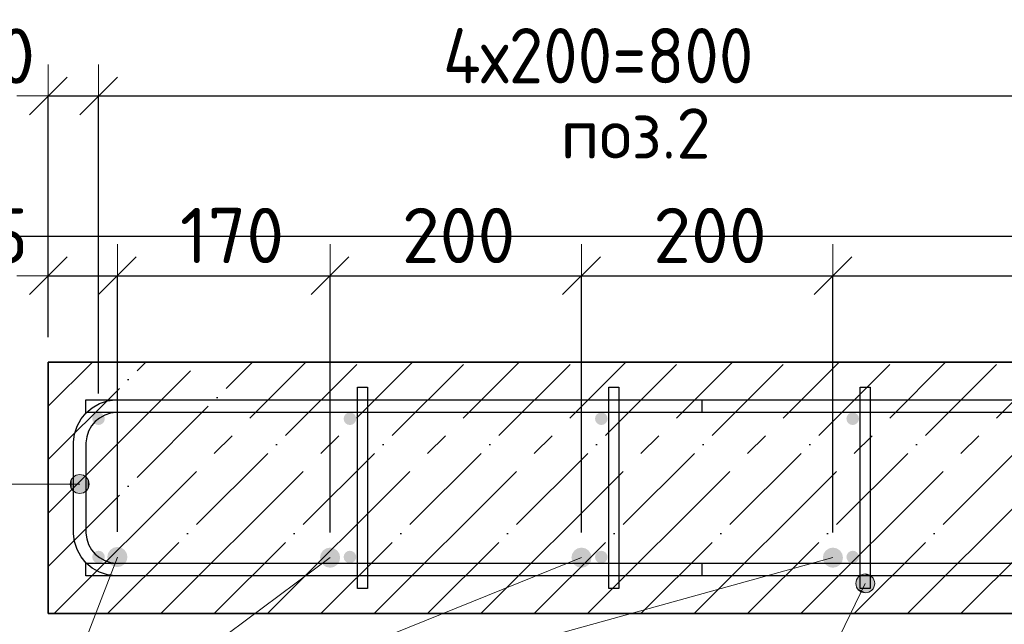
# Model space of a CAD drawing. Header units: millimetres. Extents: x -2995 to 47287, y -2809 to 58122.
# Tile 116 of 143: x 33371 to 34154, y 51770 to 52251. Entities that reach past the tile are written whole.
import ezdxf

# ---------------------------------------------------------------- set-up
doc = ezdxf.new("R2010")
doc.units = ezdxf.units.MM
doc.header["$PDMODE"] = 65
doc.linetypes.add('______11', pattern=[100, 80, -10, 0, -10])
doc.linetypes.add('______5', pattern=[220, 160, -20, 20, -20])
for name, color, linetype, lineweight in [('Standard', 7, 'Continuous', 25), ('Арм.стержн. Арматура края', 96, 'Continuous', 35), ('Арм.стержн. вертикальными 1', 22, 'Continuous', 35), ('Арм.стержн.горизонт. 1', 180, 'Continuous', 35), ('Размерная линия_ общее', 7, 'Continuous', 13)]:
    doc.layers.add(name, color=color, linetype=linetype, lineweight=lineweight)
doc.layers.add('Арм.стержн. вертикальными 2', color=7, linetype='Continuous', lineweight=35, true_color=0x006e00)
doc.layers.add('Арм.стержн.Стяжки', color=7, linetype='Continuous', lineweight=35, true_color=0x501e0f)
doc.styles.add('ISOCPEUR', font='ISOCPEUR')
doc.dimstyles.new('DIMSTYLE_3', dxfattribs={"dimtxt": 44, "dimasz": 50, "dimexe": 0, "dimexo": 0, "dimgap": 22, "dimtad": 2, "dimdec": 0, "dimrnd": 5, "dimzin": 12, "dimdsep": 46, "dimtxsty": 'ISOCPEUR', "dimblk1": 'ALL_ML_STRICH', "dimblk2": 'ALL_ML_STRICH', "dimsah": 1, "dimcen": 0, "dimclrd": 7, "dimclre": 256, "dimclrt": 7, "dimadec": 0, "dimazin": 0, "dimtfac": 1, "dimtdec": 0, "dimtix": 1, "dimtmove": 2, "dimatfit": 3, "dimfxl": 0, "dimtzin": 0, "dimlwd": 0, "dimlwe": -3, "dimarcsym": 0})
doc.dimstyles.new('DIMSTYLE_8', dxfattribs={"dimtxt": 44, "dimasz": 50, "dimexe": 0, "dimexo": 0, "dimgap": 22, "dimtad": 2, "dimdec": 0, "dimrnd": 5, "dimzin": 12, "dimdsep": 46, "dimtxsty": 'ISOCPEUR', "dimblk1": 'ALL_ML_STRICH', "dimblk2": 'ALL_ML_STRICH', "dimsah": 1, "dimcen": 0, "dimclrd": 7, "dimclre": 256, "dimclrt": 7, "dimadec": 0, "dimazin": 0, "dimtfac": 1, "dimtdec": 0, "dimtix": 1, "dimtmove": 2, "dimatfit": 3, "dimfxl": 0, "dimtvp": 1.2, "dimtzin": 0, "dimlwd": 0, "dimlwe": -3, "dimarcsym": 0})

# ---------------------------------------------------------------- blocks, each defined once
blk = doc.blocks.new('ALL_ML_STRICH')
at = {"color": 0, "linetype": 'ByBlock', "lineweight": -2}
for p, q in [((0, -0.5), (0, 0.5)), ((-0.3, -0.3), (0.3, 0.3)), ((-1, 0), (0.5, 0))]:
    blk.add_line(p, q, dxfattribs=at)
blk = doc.blocks.new('*D426')
at = {"layer": 'DEFPOINTS', "color": 7, "linetype": 'Continuous', "lineweight": 13, "transparency": 33554687}
for p in [(33393.31, 52190.33), (33393.31, 51978.55), (33433.31, 51933.55)]:
    blk.add_point(p, dxfattribs=at)
at = {"layer": 'Размерная линия_ общее', "color": 253, "linetype": 'Continuous', "lineweight": -2, "true_color": 0xa0a0a0, "transparency": 33554687}
for p, q in [((33393.31, 51998.55), (33393.31, 52190.33)), ((33433.31, 51953.55), (33433.31, 52190.33))]:
    blk.add_line(p, q, dxfattribs=at)
at = {"layer": 'Размерная линия_ общее', "color": 7, "linetype": 'Continuous', "lineweight": -2, "transparency": 33554687}
blk.add_line((33393.31, 52190.33), (33433.31, 52190.33), dxfattribs=at)
at = {"layer": 'Размерная линия_ общее', "color": 7, "linetype": 'Continuous', "lineweight": 13, "transparency": 33554687, "xscale": 50, "yscale": 50, "zscale": 50, "rotation": 180}
blk.add_blockref('ALL_ML_STRICH', (33393.31, 52190.33), dxfattribs=at)
at = {"layer": 'Размерная линия_ общее', "color": 7, "linetype": 'Continuous', "lineweight": 13, "transparency": 33554687, "xscale": 50, "yscale": 50, "zscale": 50}
blk.add_blockref('ALL_ML_STRICH', (33433.31, 52190.33), dxfattribs=at)
at = {"layer": 'Размерная линия_ общее', "color": 7, "linetype": 'Continuous', "lineweight": 13, "transparency": 33554687, "insert": (33351.28, 52222.09), "char_height": 44, "width": 88, "attachment_point": 5, "style": 'ISOCPEUR'}
blk.add_mtext('\\A1;{40}', dxfattribs=at)
blk = doc.blocks.new('*D427')
at = {"layer": 'DEFPOINTS', "color": 7, "linetype": 'Continuous', "lineweight": 13, "transparency": 33554687}
for p in [(33433.31, 52190.33), (33433.31, 51933.55), (34233.31, 51933.55)]:
    blk.add_point(p, dxfattribs=at)
at = {"layer": 'Размерная линия_ общее', "color": 253, "linetype": 'Continuous', "lineweight": -2, "true_color": 0xa0a0a0, "transparency": 33554687}
for p, q in [((33433.31, 51953.55), (33433.31, 52190.33)), ((34233.31, 51953.55), (34233.31, 52190.33))]:
    blk.add_line(p, q, dxfattribs=at)
at = {"layer": 'Размерная линия_ общее', "color": 7, "linetype": 'Continuous', "lineweight": -2, "transparency": 33554687}
blk.add_line((33433.31, 52190.33), (34233.31, 52190.33), dxfattribs=at)
at = {"layer": 'Размерная линия_ общее', "color": 7, "linetype": 'Continuous', "lineweight": 13, "transparency": 33554687, "xscale": 50, "yscale": 50, "zscale": 50, "rotation": 180}
blk.add_blockref('ALL_ML_STRICH', (33433.31, 52190.33), dxfattribs=at)
at = {"layer": 'Размерная линия_ общее', "color": 7, "linetype": 'Continuous', "lineweight": 13, "transparency": 33554687, "xscale": 50, "yscale": 50, "zscale": 50}
blk.add_blockref('ALL_ML_STRICH', (34233.31, 52190.33), dxfattribs=at)
at = {"layer": 'Размерная линия_ общее', "color": 7, "linetype": 'Continuous', "lineweight": 13, "transparency": 33554687, "insert": (33707.31, 52244.33), "char_height": 44, "width": 2.2, "attachment_point": 1, "line_spacing_factor": 0.60241, "style": 'ISOCPEUR'}
blk.add_mtext('\\W0.91;4х200=800', dxfattribs=at)
blk = doc.blocks.new('*D432')
at = {"layer": 'DEFPOINTS', "color": 7, "linetype": 'Continuous', "lineweight": 13, "transparency": 33554687}
for p in [(33393.31, 52047.32), (33393.31, 51978.55), (33448.31, 51823.55)]:
    blk.add_point(p, dxfattribs=at)
at = {"layer": 'Размерная линия_ общее', "color": 253, "linetype": 'Continuous', "lineweight": -2, "true_color": 0xa0a0a0, "transparency": 33554687}
for p, q in [((33393.31, 51998.55), (33393.31, 52047.32)), ((33448.31, 51843.55), (33448.31, 52047.32))]:
    blk.add_line(p, q, dxfattribs=at)
at = {"layer": 'Размерная линия_ общее', "color": 7, "linetype": 'Continuous', "lineweight": -2, "transparency": 33554687}
blk.add_line((33393.31, 52047.32), (33448.31, 52047.32), dxfattribs=at)
at = {"layer": 'Размерная линия_ общее', "color": 7, "linetype": 'Continuous', "lineweight": 13, "transparency": 33554687, "xscale": 50, "yscale": 50, "zscale": 50, "rotation": 180}
blk.add_blockref('ALL_ML_STRICH', (33393.31, 52047.32), dxfattribs=at)
at = {"layer": 'Размерная линия_ общее', "color": 7, "linetype": 'Continuous', "lineweight": 13, "transparency": 33554687, "xscale": 50, "yscale": 50, "zscale": 50}
blk.add_blockref('ALL_ML_STRICH', (33448.31, 52047.32), dxfattribs=at)
at = {"layer": 'Размерная линия_ общее', "color": 7, "linetype": 'Continuous', "lineweight": 13, "transparency": 33554687, "insert": (33345.42, 52078.94), "char_height": 44, "width": 88, "attachment_point": 5, "style": 'ISOCPEUR'}
blk.add_mtext('\\A1;{55}', dxfattribs=at)
blk = doc.blocks.new('*D433')
at = {"layer": 'DEFPOINTS', "color": 7, "linetype": 'Continuous', "lineweight": 13, "transparency": 33554687}
for p in [(33448.31, 52047.32), (33448.31, 51823.55), (33617.56, 51823.04)]:
    blk.add_point(p, dxfattribs=at)
at = {"layer": 'Размерная линия_ общее', "color": 253, "linetype": 'Continuous', "lineweight": -2, "true_color": 0xa0a0a0, "transparency": 33554687}
for p, q in [((33448.31, 51843.55), (33448.31, 52047.32)), ((33617.56, 51843.04), (33617.56, 52047.32))]:
    blk.add_line(p, q, dxfattribs=at)
at = {"layer": 'Размерная линия_ общее', "color": 7, "linetype": 'Continuous', "lineweight": -2, "transparency": 33554687}
blk.add_line((33448.31, 52047.32), (33617.56, 52047.32), dxfattribs=at)
at = {"layer": 'Размерная линия_ общее', "color": 7, "linetype": 'Continuous', "lineweight": 13, "transparency": 33554687, "xscale": 50, "yscale": 50, "zscale": 50, "rotation": 180}
blk.add_blockref('ALL_ML_STRICH', (33448.31, 52047.32), dxfattribs=at)
at = {"layer": 'Размерная линия_ общее', "color": 7, "linetype": 'Continuous', "lineweight": 13, "transparency": 33554687, "xscale": 50, "yscale": 50, "zscale": 50}
blk.add_blockref('ALL_ML_STRICH', (33617.56, 52047.32), dxfattribs=at)
at = {"layer": 'Размерная линия_ общее', "color": 7, "linetype": 'Continuous', "lineweight": 13, "transparency": 33554687, "insert": (33539.53, 52079.32), "char_height": 44, "width": 132, "attachment_point": 5, "style": 'ISOCPEUR'}
blk.add_mtext('\\A1;{170}', dxfattribs=at)
blk = doc.blocks.new('*D434')
at = {"layer": 'DEFPOINTS', "color": 7, "linetype": 'Continuous', "lineweight": 13, "transparency": 33554687}
for p in [(33617.56, 52047.32), (33617.56, 51823.04), (33817.56, 51823.04)]:
    blk.add_point(p, dxfattribs=at)
at = {"layer": 'Размерная линия_ общее', "color": 253, "linetype": 'Continuous', "lineweight": -2, "true_color": 0xa0a0a0, "transparency": 33554687}
for p, q in [((33617.56, 51843.04), (33617.56, 52047.32)), ((33817.56, 51843.04), (33817.56, 52047.32))]:
    blk.add_line(p, q, dxfattribs=at)
at = {"layer": 'Размерная линия_ общее', "color": 7, "linetype": 'Continuous', "lineweight": -2, "transparency": 33554687}
blk.add_line((33617.56, 52047.32), (33817.56, 52047.32), dxfattribs=at)
at = {"layer": 'Размерная линия_ общее', "color": 7, "linetype": 'Continuous', "lineweight": 13, "transparency": 33554687, "xscale": 50, "yscale": 50, "zscale": 50, "rotation": 180}
blk.add_blockref('ALL_ML_STRICH', (33617.56, 52047.32), dxfattribs=at)
at = {"layer": 'Размерная линия_ общее', "color": 7, "linetype": 'Continuous', "lineweight": 13, "transparency": 33554687, "xscale": 50, "yscale": 50, "zscale": 50}
blk.add_blockref('ALL_ML_STRICH', (33817.56, 52047.32), dxfattribs=at)
at = {"layer": 'Размерная линия_ общее', "color": 7, "linetype": 'Continuous', "lineweight": 13, "transparency": 33554687, "insert": (33719.76, 52079.32), "char_height": 44, "width": 132, "attachment_point": 5, "style": 'ISOCPEUR'}
blk.add_mtext('\\A1;{200}', dxfattribs=at)
blk = doc.blocks.new('*D435')
at = {"layer": 'DEFPOINTS', "color": 7, "linetype": 'Continuous', "lineweight": 13, "transparency": 33554687}
for p in [(33817.56, 52047.32), (33817.56, 51823.04), (34017.56, 51823.04)]:
    blk.add_point(p, dxfattribs=at)
at = {"layer": 'Размерная линия_ общее', "color": 253, "linetype": 'Continuous', "lineweight": -2, "true_color": 0xa0a0a0, "transparency": 33554687}
for p, q in [((33817.56, 51843.04), (33817.56, 52047.32)), ((34017.56, 51843.04), (34017.56, 52047.32))]:
    blk.add_line(p, q, dxfattribs=at)
at = {"layer": 'Размерная линия_ общее', "color": 7, "linetype": 'Continuous', "lineweight": -2, "transparency": 33554687}
blk.add_line((33817.56, 52047.32), (34017.56, 52047.32), dxfattribs=at)
at = {"layer": 'Размерная линия_ общее', "color": 7, "linetype": 'Continuous', "lineweight": 13, "transparency": 33554687, "xscale": 50, "yscale": 50, "zscale": 50, "rotation": 180}
blk.add_blockref('ALL_ML_STRICH', (33817.56, 52047.32), dxfattribs=at)
at = {"layer": 'Размерная линия_ общее', "color": 7, "linetype": 'Continuous', "lineweight": 13, "transparency": 33554687, "xscale": 50, "yscale": 50, "zscale": 50}
blk.add_blockref('ALL_ML_STRICH', (34017.56, 52047.32), dxfattribs=at)
at = {"layer": 'Размерная линия_ общее', "color": 7, "linetype": 'Continuous', "lineweight": 13, "transparency": 33554687, "insert": (33919.76, 52079.32), "char_height": 44, "width": 132, "attachment_point": 5, "style": 'ISOCPEUR'}
blk.add_mtext('\\A1;{200}', dxfattribs=at)
blk = doc.blocks.new('*D436')
at = {"layer": 'DEFPOINTS', "color": 7, "linetype": 'Continuous', "lineweight": 13, "transparency": 33554687}
for p in [(34017.56, 52047.32), (34017.56, 51823.04), (34569.05, 51823.04)]:
    blk.add_point(p, dxfattribs=at)
at = {"layer": 'Размерная линия_ общее', "color": 253, "linetype": 'Continuous', "lineweight": -2, "true_color": 0xa0a0a0, "transparency": 33554687}
for p, q in [((34017.56, 51843.04), (34017.56, 52047.32)), ((34569.05, 51843.04), (34569.05, 52047.32))]:
    blk.add_line(p, q, dxfattribs=at)
at = {"layer": 'Размерная линия_ общее', "color": 7, "linetype": 'Continuous', "lineweight": -2, "transparency": 33554687}
blk.add_line((34017.56, 52047.32), (34569.05, 52047.32), dxfattribs=at)
at = {"layer": 'Размерная линия_ общее', "color": 7, "linetype": 'Continuous', "lineweight": 13, "transparency": 33554687, "xscale": 50, "yscale": 50, "zscale": 50, "rotation": 180}
blk.add_blockref('ALL_ML_STRICH', (34017.56, 52047.32), dxfattribs=at)
at = {"layer": 'Размерная линия_ общее', "color": 7, "linetype": 'Continuous', "lineweight": 13, "transparency": 33554687, "xscale": 50, "yscale": 50, "zscale": 50}
blk.add_blockref('ALL_ML_STRICH', (34569.05, 52047.32), dxfattribs=at)
at = {"layer": 'Размерная линия_ общее', "color": 7, "linetype": 'Continuous', "lineweight": 13, "transparency": 33554687, "insert": (34295.51, 52079.32), "char_height": 44, "width": 132, "attachment_point": 5, "style": 'ISOCPEUR'}
blk.add_mtext('\\A1;{550}', dxfattribs=at)

msp = doc.modelspace()

# ---------------------------------------------------------------- hatches: boundary and pattern name
at = {"layer": 'Арм.стержн. Арматура края', "linetype": 'Continuous', "lineweight": 13, "transparency": 33554687}
for points in [[(33411.86, 51885.38), (33414.56, 51875.18), (33414.56, 51888.08)], [(33414.56, 51888.08), (33418.31, 51874.13), (33418.31, 51889.13)], [(33414.56, 51888.08), (33414.56, 51875.18), (33418.31, 51874.13)], [(33418.31, 51889.13), (33418.31, 51874.13), (33422.06, 51875.18)], [(33418.31, 51889.13), (33422.06, 51875.18), (33422.06, 51888.08)], [(33422.06, 51888.08), (33422.06, 51875.18), (33424.76, 51877.88)], [(33422.06, 51888.08), (33424.76, 51877.88), (33424.76, 51885.38)], [(33411.86, 51877.88), (33411.86, 51885.38), (33410.81, 51881.63)], [(33411.86, 51885.38), (33411.86, 51877.88), (33414.56, 51875.18)], [(33424.76, 51885.38), (33424.76, 51877.88), (33425.81, 51881.63)]]:
    msp.add_hatch(color=7, dxfattribs=at).paths.add_polyline_path(points)
at = {"layer": 'Арм.стержн. вертикальными 1', "linetype": 'Continuous', "lineweight": 50, "transparency": 33554687}
for points in [[(33438.31, 51933.55), (33437.93, 51935.47), (33436.84, 51937.09), (33435.22, 51938.17), (33433.31, 51938.55), (33431.39, 51938.17), (33429.77, 51937.09), (33428.69, 51935.47), (33428.31, 51933.55), (33428.69, 51931.64), (33429.77, 51930.02), (33431.39, 51928.93), (33433.31, 51928.55), (33435.22, 51928.93), (33436.84, 51930.02), (33437.93, 51931.64)], [(33638.31, 51933.55), (33637.93, 51935.47), (33636.84, 51937.09), (33635.22, 51938.17), (33633.31, 51938.55), (33631.39, 51938.17), (33629.77, 51937.09), (33628.69, 51935.47), (33628.31, 51933.55), (33628.69, 51931.64), (33629.77, 51930.02), (33631.39, 51928.93), (33633.31, 51928.55), (33635.22, 51928.93), (33636.84, 51930.02), (33637.93, 51931.64)], [(33838.31, 51933.55), (33837.93, 51935.47), (33836.84, 51937.09), (33835.22, 51938.17), (33833.31, 51938.55), (33831.39, 51938.17), (33829.77, 51937.09), (33828.69, 51935.47), (33828.31, 51933.55), (33828.69, 51931.64), (33829.77, 51930.02), (33831.39, 51928.93), (33833.31, 51928.55), (33835.22, 51928.93), (33836.84, 51930.02), (33837.93, 51931.64)], [(34038.31, 51933.55), (34037.93, 51935.47), (34036.84, 51937.09), (34035.22, 51938.17), (34033.31, 51938.55), (34031.39, 51938.17), (34029.77, 51937.09), (34028.69, 51935.47), (34028.31, 51933.55), (34028.69, 51931.64), (34029.77, 51930.02), (34031.39, 51928.93), (34033.31, 51928.55), (34035.22, 51928.93), (34036.84, 51930.02), (34037.93, 51931.64)], [(33438.31, 51823.55), (33437.93, 51825.47), (33436.84, 51827.09), (33435.22, 51828.17), (33433.31, 51828.55), (33431.39, 51828.17), (33429.77, 51827.09), (33428.69, 51825.47), (33428.31, 51823.55), (33428.69, 51821.64), (33429.77, 51820.02), (33431.39, 51818.93), (33433.31, 51818.55), (33435.22, 51818.93), (33436.84, 51820.02), (33437.93, 51821.64)], [(33638.31, 51823.55), (33637.93, 51825.47), (33636.84, 51827.09), (33635.22, 51828.17), (33633.31, 51828.55), (33631.39, 51828.17), (33629.77, 51827.09), (33628.69, 51825.47), (33628.31, 51823.55), (33628.69, 51821.64), (33629.77, 51820.02), (33631.39, 51818.93), (33633.31, 51818.55), (33635.22, 51818.93), (33636.84, 51820.02), (33637.93, 51821.64)], [(33838.31, 51823.55), (33837.93, 51825.47), (33836.84, 51827.09), (33835.22, 51828.17), (33833.31, 51828.55), (33831.39, 51828.17), (33829.77, 51827.09), (33828.69, 51825.47), (33828.31, 51823.55), (33828.69, 51821.64), (33829.77, 51820.02), (33831.39, 51818.93), (33833.31, 51818.55), (33835.22, 51818.93), (33836.84, 51820.02), (33837.93, 51821.64)], [(34038.31, 51823.55), (34037.93, 51825.47), (34036.84, 51827.09), (34035.22, 51828.17), (34033.31, 51828.55), (34031.39, 51828.17), (34029.77, 51827.09), (34028.69, 51825.47), (34028.31, 51823.55), (34028.69, 51821.64), (34029.77, 51820.02), (34031.39, 51818.93), (34033.31, 51818.55), (34035.22, 51818.93), (34036.84, 51820.02), (34037.93, 51821.64)]]:
    msp.add_hatch(color=4, dxfattribs=at).paths.add_polyline_path(points)
at = {"layer": 'Арм.стержн. вертикальными 2', "linetype": 'Continuous', "lineweight": 50, "transparency": 33554687}
for points in [[(33456.31, 51823.55), (33455.7, 51826.61), (33453.96, 51829.21), (33451.37, 51830.94), (33448.31, 51831.55), (33445.24, 51830.94), (33442.65, 51829.21), (33440.91, 51826.61), (33440.31, 51823.55), (33440.91, 51820.49), (33442.65, 51817.9), (33445.24, 51816.16), (33448.31, 51815.55), (33451.37, 51816.16), (33453.96, 51817.9), (33455.7, 51820.49)], [(33625.56, 51823.04), (33624.95, 51826.1), (33623.21, 51828.7), (33620.62, 51830.43), (33617.56, 51831.04), (33614.5, 51830.43), (33611.9, 51828.7), (33610.17, 51826.1), (33609.56, 51823.04), (33610.17, 51819.98), (33611.9, 51817.38), (33614.5, 51815.65), (33617.56, 51815.04), (33620.62, 51815.65), (33623.21, 51817.38), (33624.95, 51819.98)], [(33825.56, 51823.04), (33824.95, 51826.1), (33823.21, 51828.7), (33820.62, 51830.43), (33817.56, 51831.04), (33814.5, 51830.43), (33811.9, 51828.7), (33810.17, 51826.1), (33809.56, 51823.04), (33810.17, 51819.98), (33811.9, 51817.38), (33814.5, 51815.65), (33817.56, 51815.04), (33820.62, 51815.65), (33823.21, 51817.38), (33824.95, 51819.98)], [(34025.56, 51823.04), (34024.95, 51826.1), (34023.21, 51828.7), (34020.62, 51830.43), (34017.56, 51831.04), (34014.5, 51830.43), (34011.9, 51828.7), (34010.17, 51826.1), (34009.56, 51823.04), (34010.17, 51819.98), (34011.9, 51817.38), (34014.5, 51815.65), (34017.56, 51815.04), (34020.62, 51815.65), (34023.21, 51817.38), (34024.95, 51819.98)]]:
    msp.add_hatch(color=7, dxfattribs=at).paths.add_polyline_path(points)
at = {"layer": 'Арм.стержн.Стяжки', "linetype": 'Continuous', "lineweight": 13, "transparency": 33554687}
for points in [[(34039.15, 51808.75), (34049.51, 51806.7), (34042.77, 51809.99)], [(34042.77, 51809.99), (34049.51, 51806.7), (34046.6, 51809.29)], [(34035.86, 51802.01), (34050.05, 51799.26), (34036.57, 51805.84)], [(34037.11, 51798.4), (34047.46, 51796.35), (34035.86, 51802.01)], [(34035.86, 51802.01), (34047.46, 51796.35), (34050.05, 51799.26)], [(34036.57, 51805.84), (34050.75, 51803.09), (34039.15, 51808.75)], [(34036.57, 51805.84), (34050.05, 51799.26), (34050.75, 51803.09)], [(34039.15, 51808.75), (34050.75, 51803.09), (34049.51, 51806.7)], [(34043.85, 51795.11), (34037.11, 51798.4), (34040.02, 51795.81)], [(34037.11, 51798.4), (34043.85, 51795.11), (34047.46, 51796.35)]]:
    msp.add_hatch(color=7, dxfattribs=at).paths.add_polyline_path(points)

# ---------------------------------------------------------------- linework, layer by layer
at = {"layer": 'Standard', "color": 253, "linetype": '______11', "lineweight": -3, "true_color": 0xababab, "transparency": 33554687}
for p, q in [((33393.31, 51900.99), (33470.87, 51978.55)), ((33393.31, 51816.14), (33555.72, 51978.55)), ((33440.57, 51778.55), (33640.57, 51978.55)), ((33525.43, 51778.55), (33725.43, 51978.55)), ((33610.28, 51778.55), (33810.28, 51978.55)), ((33695.13, 51778.55), (33895.13, 51978.55)), ((33779.99, 51778.55), (33979.99, 51978.55)), ((33864.84, 51778.55), (34064.84, 51978.55)), ((33949.69, 51778.55), (34149.69, 51978.55)), ((34034.54, 51778.55), (34234.54, 51978.55)), ((34119.4, 51778.55), (34319.4, 51978.55))]:
    msp.add_line(p, q, dxfattribs=at)
at = {"layer": 'Standard', "color": 253, "linetype": '______5', "lineweight": -3, "true_color": 0xababab, "transparency": 33554687}
for p, q in [((33393.31, 51943.42), (33428.44, 51978.55)), ((33393.31, 51858.56), (33513.3, 51978.55)), ((33398.15, 51778.55), (33598.15, 51978.55)), ((33483, 51778.55), (33683, 51978.55)), ((33567.85, 51778.55), (33767.85, 51978.55)), ((33652.71, 51778.55), (33852.71, 51978.55)), ((33737.56, 51778.55), (33937.56, 51978.55)), ((33822.41, 51778.55), (34022.41, 51978.55)), ((33907.26, 51778.55), (34107.26, 51978.55)), ((33992.12, 51778.55), (34192.12, 51978.55)), ((34076.97, 51778.55), (34276.97, 51978.55))]:
    msp.add_line(p, q, dxfattribs=at)
at = {"layer": 'Standard', "color": 7, "linetype": 'Continuous', "lineweight": 35, "transparency": 33554687}
for p, q in [((33393.31, 51978.55), (33393.31, 51778.55)), ((35193.31, 51978.55), (33393.31, 51978.55)), ((33393.31, 51778.55), (35193.31, 51778.55))]:
    msp.add_line(p, q, dxfattribs=at)
at = {"layer": 'Standard', "color": 7, "linetype": 'Continuous', "lineweight": 25, "transparency": 33554687}
msp.add_lwpolyline([(33293.31, 51678.55), (35293.31, 51678.55), (35293.31, 52078.55), (33293.31, 52078.55), (33293.31, 51678.55)], dxfattribs=at)
at = {"layer": 'Арм.стержн. Арматура края', "color": 7, "linetype": 'Continuous', "lineweight": 13, "transparency": 33554687}
for p, q in [((33418.31, 51889.13), (33418.31, 51889.13)), ((33360.59, 51881.63), (33418.31, 51881.63)), ((33410.81, 51881.63), (33410.81, 51881.63)), ((33425.81, 51881.63), (33425.81, 51881.63)), ((33418.31, 51874.13), (33418.31, 51874.13))]:
    msp.add_line(p, q, dxfattribs=at)
at = {"layer": 'Арм.стержн. Арматура края', "color": 4, "linetype": 'Continuous', "lineweight": 25, "transparency": 33554687}
msp.add_lwpolyline([(33913.31, 51808.55), (33446.65, 51808.55), (33440.55, 51809.4), (33434.2, 51811.49), (33428.36, 51814.77), (33423.54, 51818.79), (33419.52, 51823.6), (33416.25, 51829.45), (33414.15, 51835.8), (33413.31, 51841.9), (33413.31, 51915.21), (33414.15, 51921.31), (33416.25, 51927.66), (33419.52, 51933.5), (33423.54, 51938.32), (33428.36, 51942.34), (33434.2, 51945.61), (33440.55, 51947.7), (33446.65, 51948.55), (33913.31, 51948.55), (33913.31, 51938.55), (33447.34, 51938.55), (33442.82, 51937.92), (33438.25, 51936.41), (33434.05, 51934.07), (33430.64, 51931.22), (33427.79, 51927.8), (33425.44, 51923.61), (33423.93, 51919.03), (33423.31, 51914.51), (33423.31, 51842.59), (33423.93, 51838.07), (33425.44, 51833.49), (33427.79, 51829.3), (33430.64, 51825.89), (33434.05, 51823.04), (33438.25, 51820.69), (33442.82, 51819.18), (33447.34, 51818.55), (33913.31, 51818.55), (33913.31, 51808.55)], dxfattribs=at)
msp.add_lwpolyline([(33913.31, 51808.55), (33446.65, 51808.55), (33440.55, 51809.4), (33434.2, 51811.49), (33428.36, 51814.77), (33423.54, 51818.79), (33419.52, 51823.6), (33416.25, 51829.45), (33414.15, 51835.8), (33413.31, 51841.9), (33413.31, 51915.21), (33414.15, 51921.31), (33416.25, 51927.66), (33419.52, 51933.5), (33423.54, 51938.32), (33428.36, 51942.34), (33434.2, 51945.61), (33440.55, 51947.7), (33446.65, 51948.55), (33913.31, 51948.55), (33913.31, 51938.55), (33447.34, 51938.55), (33442.82, 51937.92), (33438.25, 51936.41), (33434.05, 51934.07), (33430.64, 51931.22), (33427.79, 51927.8), (33425.44, 51923.61), (33423.93, 51919.03), (33423.31, 51914.51), (33423.31, 51842.59), (33423.93, 51838.07), (33425.44, 51833.49), (33427.79, 51829.3), (33430.64, 51825.89), (33434.05, 51823.04), (33438.25, 51820.69), (33442.82, 51819.18), (33447.34, 51818.55), (33913.31, 51818.55), (33913.31, 51808.55)], dxfattribs=at)
msp.add_lwpolyline([(33913.31, 51808.55), (33446.65, 51808.55), (33440.55, 51809.4), (33434.2, 51811.49), (33428.36, 51814.77), (33423.54, 51818.79), (33419.52, 51823.6), (33416.25, 51829.45), (33414.15, 51835.8), (33413.31, 51841.9), (33413.31, 51915.21), (33414.15, 51921.31), (33416.25, 51927.66), (33419.52, 51933.5), (33423.54, 51938.32), (33428.36, 51942.34), (33434.2, 51945.61), (33440.55, 51947.7), (33446.65, 51948.55), (33913.31, 51948.55), (33913.31, 51938.55), (33447.34, 51938.55), (33442.82, 51937.92), (33438.25, 51936.41), (33434.05, 51934.07), (33430.64, 51931.22), (33427.79, 51927.8), (33425.44, 51923.61), (33423.93, 51919.03), (33423.31, 51914.51), (33423.31, 51842.59), (33423.93, 51838.07), (33425.44, 51833.49), (33427.79, 51829.3), (33430.64, 51825.89), (33434.05, 51823.04), (33438.25, 51820.69), (33442.82, 51819.18), (33447.34, 51818.55), (33913.31, 51818.55), (33913.31, 51808.55)], dxfattribs=at)
msp.add_lwpolyline([(33913.31, 51808.55), (33446.65, 51808.55), (33440.55, 51809.4), (33434.2, 51811.49), (33428.36, 51814.77), (33423.54, 51818.79), (33419.52, 51823.6), (33416.25, 51829.45), (33414.15, 51835.8), (33413.31, 51841.9), (33413.31, 51915.21), (33414.15, 51921.31), (33416.25, 51927.66), (33419.52, 51933.5), (33423.54, 51938.32), (33428.36, 51942.34), (33434.2, 51945.61), (33440.55, 51947.7), (33446.65, 51948.55), (33913.31, 51948.55), (33913.31, 51938.55), (33447.34, 51938.55), (33442.82, 51937.92), (33438.25, 51936.41), (33434.05, 51934.07), (33430.64, 51931.22), (33427.79, 51927.8), (33425.44, 51923.61), (33423.93, 51919.03), (33423.31, 51914.51), (33423.31, 51842.59), (33423.93, 51838.07), (33425.44, 51833.49), (33427.79, 51829.3), (33430.64, 51825.89), (33434.05, 51823.04), (33438.25, 51820.69), (33442.82, 51819.18), (33447.34, 51818.55), (33913.31, 51818.55), (33913.31, 51808.55)], dxfattribs=at)
msp.add_lwpolyline([(33913.31, 51808.55), (33446.65, 51808.55), (33440.55, 51809.4), (33434.2, 51811.49), (33428.36, 51814.77), (33423.54, 51818.79), (33419.52, 51823.6), (33416.25, 51829.45), (33414.15, 51835.8), (33413.31, 51841.9), (33413.31, 51915.21), (33414.15, 51921.31), (33416.25, 51927.66), (33419.52, 51933.5), (33423.54, 51938.32), (33428.36, 51942.34), (33434.2, 51945.61), (33440.55, 51947.7), (33446.65, 51948.55), (33913.31, 51948.55), (33913.31, 51938.55), (33447.34, 51938.55), (33442.82, 51937.92), (33438.25, 51936.41), (33434.05, 51934.07), (33430.64, 51931.22), (33427.79, 51927.8), (33425.44, 51923.61), (33423.93, 51919.03), (33423.31, 51914.51), (33423.31, 51842.59), (33423.93, 51838.07), (33425.44, 51833.49), (33427.79, 51829.3), (33430.64, 51825.89), (33434.05, 51823.04), (33438.25, 51820.69), (33442.82, 51819.18), (33447.34, 51818.55), (33913.31, 51818.55), (33913.31, 51808.55)], dxfattribs=at)
msp.add_lwpolyline([(33913.31, 51808.55), (33446.65, 51808.55), (33440.55, 51809.4), (33434.2, 51811.49), (33428.36, 51814.77), (33423.54, 51818.79), (33419.52, 51823.6), (33416.25, 51829.45), (33414.15, 51835.8), (33413.31, 51841.9), (33413.31, 51915.21), (33414.15, 51921.31), (33416.25, 51927.66), (33419.52, 51933.5), (33423.54, 51938.32), (33428.36, 51942.34), (33434.2, 51945.61), (33440.55, 51947.7), (33446.65, 51948.55), (33913.31, 51948.55), (33913.31, 51938.55), (33447.34, 51938.55), (33442.82, 51937.92), (33438.25, 51936.41), (33434.05, 51934.07), (33430.64, 51931.22), (33427.79, 51927.8), (33425.44, 51923.61), (33423.93, 51919.03), (33423.31, 51914.51), (33423.31, 51842.59), (33423.93, 51838.07), (33425.44, 51833.49), (33427.79, 51829.3), (33430.64, 51825.89), (33434.05, 51823.04), (33438.25, 51820.69), (33442.82, 51819.18), (33447.34, 51818.55), (33913.31, 51818.55), (33913.31, 51808.55)], dxfattribs=at)
msp.add_lwpolyline([(33913.31, 51808.55), (33446.65, 51808.55), (33440.55, 51809.4), (33434.2, 51811.49), (33428.36, 51814.77), (33423.54, 51818.79), (33419.52, 51823.6), (33416.25, 51829.45), (33414.15, 51835.8), (33413.31, 51841.9), (33413.31, 51915.21), (33414.15, 51921.31), (33416.25, 51927.66), (33419.52, 51933.5), (33423.54, 51938.32), (33428.36, 51942.34), (33434.2, 51945.61), (33440.55, 51947.7), (33446.65, 51948.55), (33913.31, 51948.55), (33913.31, 51938.55), (33447.34, 51938.55), (33442.82, 51937.92), (33438.25, 51936.41), (33434.05, 51934.07), (33430.64, 51931.22), (33427.79, 51927.8), (33425.44, 51923.61), (33423.93, 51919.03), (33423.31, 51914.51), (33423.31, 51842.59), (33423.93, 51838.07), (33425.44, 51833.49), (33427.79, 51829.3), (33430.64, 51825.89), (33434.05, 51823.04), (33438.25, 51820.69), (33442.82, 51819.18), (33447.34, 51818.55), (33913.31, 51818.55), (33913.31, 51808.55)], dxfattribs=at)
msp.add_lwpolyline([(33913.31, 51808.55), (33446.65, 51808.55), (33440.55, 51809.4), (33434.2, 51811.49), (33428.36, 51814.77), (33423.54, 51818.79), (33419.52, 51823.6), (33416.25, 51829.45), (33414.15, 51835.8), (33413.31, 51841.9), (33413.31, 51915.21), (33414.15, 51921.31), (33416.25, 51927.66), (33419.52, 51933.5), (33423.54, 51938.32), (33428.36, 51942.34), (33434.2, 51945.61), (33440.55, 51947.7), (33446.65, 51948.55), (33913.31, 51948.55), (33913.31, 51938.55), (33447.34, 51938.55), (33442.82, 51937.92), (33438.25, 51936.41), (33434.05, 51934.07), (33430.64, 51931.22), (33427.79, 51927.8), (33425.44, 51923.61), (33423.93, 51919.03), (33423.31, 51914.51), (33423.31, 51842.59), (33423.93, 51838.07), (33425.44, 51833.49), (33427.79, 51829.3), (33430.64, 51825.89), (33434.05, 51823.04), (33438.25, 51820.69), (33442.82, 51819.18), (33447.34, 51818.55), (33913.31, 51818.55), (33913.31, 51808.55)], dxfattribs=at)
msp.add_lwpolyline([(33913.31, 51808.55), (33446.65, 51808.55), (33440.55, 51809.4), (33434.2, 51811.49), (33428.36, 51814.77), (33423.54, 51818.79), (33419.52, 51823.6), (33416.25, 51829.45), (33414.15, 51835.8), (33413.31, 51841.9), (33413.31, 51915.21), (33414.15, 51921.31), (33416.25, 51927.66), (33419.52, 51933.5), (33423.54, 51938.32), (33428.36, 51942.34), (33434.2, 51945.61), (33440.55, 51947.7), (33446.65, 51948.55), (33913.31, 51948.55), (33913.31, 51938.55), (33447.34, 51938.55), (33442.82, 51937.92), (33438.25, 51936.41), (33434.05, 51934.07), (33430.64, 51931.22), (33427.79, 51927.8), (33425.44, 51923.61), (33423.93, 51919.03), (33423.31, 51914.51), (33423.31, 51842.59), (33423.93, 51838.07), (33425.44, 51833.49), (33427.79, 51829.3), (33430.64, 51825.89), (33434.05, 51823.04), (33438.25, 51820.69), (33442.82, 51819.18), (33447.34, 51818.55), (33913.31, 51818.55), (33913.31, 51808.55)], dxfattribs=at)
msp.add_lwpolyline([(33913.31, 51808.55), (33446.65, 51808.55), (33440.55, 51809.4), (33434.2, 51811.49), (33428.36, 51814.77), (33423.54, 51818.79), (33419.52, 51823.6), (33416.25, 51829.45), (33414.15, 51835.8), (33413.31, 51841.9), (33413.31, 51915.21), (33414.15, 51921.31), (33416.25, 51927.66), (33419.52, 51933.5), (33423.54, 51938.32), (33428.36, 51942.34), (33434.2, 51945.61), (33440.55, 51947.7), (33446.65, 51948.55), (33913.31, 51948.55), (33913.31, 51938.55), (33447.34, 51938.55), (33442.82, 51937.92), (33438.25, 51936.41), (33434.05, 51934.07), (33430.64, 51931.22), (33427.79, 51927.8), (33425.44, 51923.61), (33423.93, 51919.03), (33423.31, 51914.51), (33423.31, 51842.59), (33423.93, 51838.07), (33425.44, 51833.49), (33427.79, 51829.3), (33430.64, 51825.89), (33434.05, 51823.04), (33438.25, 51820.69), (33442.82, 51819.18), (33447.34, 51818.55), (33913.31, 51818.55), (33913.31, 51808.55)], dxfattribs=at)
msp.add_lwpolyline([(33913.31, 51808.55), (33446.65, 51808.55), (33440.55, 51809.4), (33434.2, 51811.49), (33428.36, 51814.77), (33423.54, 51818.79), (33419.52, 51823.6), (33416.25, 51829.45), (33414.15, 51835.8), (33413.31, 51841.9), (33413.31, 51915.21), (33414.15, 51921.31), (33416.25, 51927.66), (33419.52, 51933.5), (33423.54, 51938.32), (33428.36, 51942.34), (33434.2, 51945.61), (33440.55, 51947.7), (33446.65, 51948.55), (33913.31, 51948.55), (33913.31, 51938.55), (33447.34, 51938.55), (33442.82, 51937.92), (33438.25, 51936.41), (33434.05, 51934.07), (33430.64, 51931.22), (33427.79, 51927.8), (33425.44, 51923.61), (33423.93, 51919.03), (33423.31, 51914.51), (33423.31, 51842.59), (33423.93, 51838.07), (33425.44, 51833.49), (33427.79, 51829.3), (33430.64, 51825.89), (33434.05, 51823.04), (33438.25, 51820.69), (33442.82, 51819.18), (33447.34, 51818.55), (33913.31, 51818.55), (33913.31, 51808.55)], dxfattribs=at)
msp.add_lwpolyline([(33913.31, 51808.55), (33446.65, 51808.55), (33440.55, 51809.4), (33434.2, 51811.49), (33428.36, 51814.77), (33423.54, 51818.79), (33419.52, 51823.6), (33416.25, 51829.45), (33414.15, 51835.8), (33413.31, 51841.9), (33413.31, 51915.21), (33414.15, 51921.31), (33416.25, 51927.66), (33419.52, 51933.5), (33423.54, 51938.32), (33428.36, 51942.34), (33434.2, 51945.61), (33440.55, 51947.7), (33446.65, 51948.55), (33913.31, 51948.55), (33913.31, 51938.55), (33447.34, 51938.55), (33442.82, 51937.92), (33438.25, 51936.41), (33434.05, 51934.07), (33430.64, 51931.22), (33427.79, 51927.8), (33425.44, 51923.61), (33423.93, 51919.03), (33423.31, 51914.51), (33423.31, 51842.59), (33423.93, 51838.07), (33425.44, 51833.49), (33427.79, 51829.3), (33430.64, 51825.89), (33434.05, 51823.04), (33438.25, 51820.69), (33442.82, 51819.18), (33447.34, 51818.55), (33913.31, 51818.55), (33913.31, 51808.55)], dxfattribs=at)
msp.add_lwpolyline([(33913.31, 51808.55), (33446.65, 51808.55), (33440.55, 51809.4), (33434.2, 51811.49), (33428.36, 51814.77), (33423.54, 51818.79), (33419.52, 51823.6), (33416.25, 51829.45), (33414.15, 51835.8), (33413.31, 51841.9), (33413.31, 51915.21), (33414.15, 51921.31), (33416.25, 51927.66), (33419.52, 51933.5), (33423.54, 51938.32), (33428.36, 51942.34), (33434.2, 51945.61), (33440.55, 51947.7), (33446.65, 51948.55), (33913.31, 51948.55), (33913.31, 51938.55), (33447.34, 51938.55), (33442.82, 51937.92), (33438.25, 51936.41), (33434.05, 51934.07), (33430.64, 51931.22), (33427.79, 51927.8), (33425.44, 51923.61), (33423.93, 51919.03), (33423.31, 51914.51), (33423.31, 51842.59), (33423.93, 51838.07), (33425.44, 51833.49), (33427.79, 51829.3), (33430.64, 51825.89), (33434.05, 51823.04), (33438.25, 51820.69), (33442.82, 51819.18), (33447.34, 51818.55), (33913.31, 51818.55), (33913.31, 51808.55)], dxfattribs=at)
msp.add_lwpolyline([(33913.31, 51808.55), (33446.65, 51808.55), (33440.55, 51809.4), (33434.2, 51811.49), (33428.36, 51814.77), (33423.54, 51818.79), (33419.52, 51823.6), (33416.25, 51829.45), (33414.15, 51835.8), (33413.31, 51841.9), (33413.31, 51915.21), (33414.15, 51921.31), (33416.25, 51927.66), (33419.52, 51933.5), (33423.54, 51938.32), (33428.36, 51942.34), (33434.2, 51945.61), (33440.55, 51947.7), (33446.65, 51948.55), (33913.31, 51948.55), (33913.31, 51938.55), (33447.34, 51938.55), (33442.82, 51937.92), (33438.25, 51936.41), (33434.05, 51934.07), (33430.64, 51931.22), (33427.79, 51927.8), (33425.44, 51923.61), (33423.93, 51919.03), (33423.31, 51914.51), (33423.31, 51842.59), (33423.93, 51838.07), (33425.44, 51833.49), (33427.79, 51829.3), (33430.64, 51825.89), (33434.05, 51823.04), (33438.25, 51820.69), (33442.82, 51819.18), (33447.34, 51818.55), (33913.31, 51818.55), (33913.31, 51808.55)], dxfattribs=at)
at = {"layer": 'Арм.стержн. Арматура края', "color": 7, "linetype": 'Continuous', "lineweight": 13, "transparency": 33554687}
msp.add_circle((33418.31, 51881.63), 7.5, dxfattribs=at)
at = {"layer": 'Арм.стержн. вертикальными 2', "color": 7, "linetype": 'Continuous', "lineweight": 13, "transparency": 33554687}
for q in [(33448.31, 51823.55), (33817.56, 51823.04), (33617.56, 51823.04), (34017.56, 51823.04)]:
    msp.add_line((33380.59, 51646.96), q, dxfattribs=at)
at = {"layer": 'Арм.стержн.горизонт. 1', "color": 4, "linetype": 'Continuous', "lineweight": 25, "transparency": 33554687}
for points in [[(33423.31, 51948.55), (35163.31, 51948.55), (35163.31, 51938.55), (33423.31, 51938.55), (33423.31, 51948.55)], [(33423.31, 51948.55), (35163.31, 51948.55), (35163.31, 51938.55), (33423.31, 51938.55), (33423.31, 51948.55)], [(33423.31, 51948.55), (35163.31, 51948.55), (35163.31, 51938.55), (33423.31, 51938.55), (33423.31, 51948.55)], [(33423.31, 51948.55), (35163.31, 51948.55), (35163.31, 51938.55), (33423.31, 51938.55), (33423.31, 51948.55)], [(33423.31, 51948.55), (35163.31, 51948.55), (35163.31, 51938.55), (33423.31, 51938.55), (33423.31, 51948.55)], [(33423.31, 51948.55), (35163.31, 51948.55), (35163.31, 51938.55), (33423.31, 51938.55), (33423.31, 51948.55)], [(33423.31, 51948.55), (35163.31, 51948.55), (35163.31, 51938.55), (33423.31, 51938.55), (33423.31, 51948.55)], [(33423.31, 51948.55), (35163.31, 51948.55), (35163.31, 51938.55), (33423.31, 51938.55), (33423.31, 51948.55)], [(33423.31, 51948.55), (35163.31, 51948.55), (35163.31, 51938.55), (33423.31, 51938.55), (33423.31, 51948.55)], [(33423.31, 51948.55), (35163.31, 51948.55), (35163.31, 51938.55), (33423.31, 51938.55), (33423.31, 51948.55)], [(33423.31, 51948.55), (35163.31, 51948.55), (35163.31, 51938.55), (33423.31, 51938.55), (33423.31, 51948.55)], [(33423.31, 51948.55), (35163.31, 51948.55), (35163.31, 51938.55), (33423.31, 51938.55), (33423.31, 51948.55)], [(33423.31, 51948.55), (35163.31, 51948.55), (35163.31, 51938.55), (33423.31, 51938.55), (33423.31, 51948.55)], [(33423.31, 51948.55), (35163.31, 51948.55), (35163.31, 51938.55), (33423.31, 51938.55), (33423.31, 51948.55)], [(33423.31, 51948.55), (35163.31, 51948.55), (35163.31, 51938.55), (33423.31, 51938.55), (33423.31, 51948.55)], [(33423.31, 51818.55), (35163.31, 51818.55), (35163.31, 51808.55), (33423.31, 51808.55), (33423.31, 51818.55)], [(33423.31, 51818.55), (35163.31, 51818.55), (35163.31, 51808.55), (33423.31, 51808.55), (33423.31, 51818.55)], [(33423.31, 51818.55), (35163.31, 51818.55), (35163.31, 51808.55), (33423.31, 51808.55), (33423.31, 51818.55)], [(33423.31, 51818.55), (35163.31, 51818.55), (35163.31, 51808.55), (33423.31, 51808.55), (33423.31, 51818.55)], [(33423.31, 51818.55), (35163.31, 51818.55), (35163.31, 51808.55), (33423.31, 51808.55), (33423.31, 51818.55)], [(33423.31, 51818.55), (35163.31, 51818.55), (35163.31, 51808.55), (33423.31, 51808.55), (33423.31, 51818.55)], [(33423.31, 51818.55), (35163.31, 51818.55), (35163.31, 51808.55), (33423.31, 51808.55), (33423.31, 51818.55)], [(33423.31, 51818.55), (35163.31, 51818.55), (35163.31, 51808.55), (33423.31, 51808.55), (33423.31, 51818.55)], [(33423.31, 51818.55), (35163.31, 51818.55), (35163.31, 51808.55), (33423.31, 51808.55), (33423.31, 51818.55)], [(33423.31, 51818.55), (35163.31, 51818.55), (35163.31, 51808.55), (33423.31, 51808.55), (33423.31, 51818.55)], [(33423.31, 51818.55), (35163.31, 51818.55), (35163.31, 51808.55), (33423.31, 51808.55), (33423.31, 51818.55)], [(33423.31, 51818.55), (35163.31, 51818.55), (35163.31, 51808.55), (33423.31, 51808.55), (33423.31, 51818.55)], [(33423.31, 51818.55), (35163.31, 51818.55), (35163.31, 51808.55), (33423.31, 51808.55), (33423.31, 51818.55)], [(33423.31, 51818.55), (35163.31, 51818.55), (35163.31, 51808.55), (33423.31, 51808.55), (33423.31, 51818.55)], [(33423.31, 51818.55), (35163.31, 51818.55), (35163.31, 51808.55), (33423.31, 51808.55), (33423.31, 51818.55)]]:
    msp.add_lwpolyline(points, dxfattribs=at)
at = {"layer": 'Арм.стержн.Стяжки', "color": 7, "linetype": 'Continuous', "lineweight": 13, "transparency": 33554687}
for p, q in [((33952.96, 51617.46), (34043.31, 51802.55)), ((34036.57, 51805.84), (34036.57, 51805.84)), ((34046.6, 51809.29), (34046.6, 51809.29)), ((34040.02, 51795.81), (34040.02, 51795.81)), ((34050.05, 51799.26), (34050.05, 51799.26))]:
    msp.add_line(p, q, dxfattribs=at)
at = {"layer": 'Арм.стержн.Стяжки', "color": 40, "linetype": 'Continuous', "lineweight": 25, "transparency": 33554687}
for points in [[(33639.31, 51798.55), (33639.31, 51958.55), (33647.31, 51958.55), (33647.31, 51798.55), (33639.31, 51798.55)], [(33639.31, 51798.55), (33639.31, 51958.55), (33647.31, 51958.55), (33647.31, 51798.55), (33639.31, 51798.55)], [(33639.31, 51798.55), (33639.31, 51958.55), (33647.31, 51958.55), (33647.31, 51798.55), (33639.31, 51798.55)], [(33639.31, 51798.55), (33639.31, 51958.55), (33647.31, 51958.55), (33647.31, 51798.55), (33639.31, 51798.55)], [(33639.31, 51798.55), (33639.31, 51958.55), (33647.31, 51958.55), (33647.31, 51798.55), (33639.31, 51798.55)], [(33639.31, 51798.55), (33639.31, 51958.55), (33647.31, 51958.55), (33647.31, 51798.55), (33639.31, 51798.55)], [(33639.31, 51798.55), (33639.31, 51958.55), (33647.31, 51958.55), (33647.31, 51798.55), (33639.31, 51798.55)], [(33839.31, 51798.55), (33839.31, 51958.55), (33847.31, 51958.55), (33847.31, 51798.55), (33839.31, 51798.55)], [(33839.31, 51798.55), (33839.31, 51958.55), (33847.31, 51958.55), (33847.31, 51798.55), (33839.31, 51798.55)], [(33839.31, 51798.55), (33839.31, 51958.55), (33847.31, 51958.55), (33847.31, 51798.55), (33839.31, 51798.55)], [(33839.31, 51798.55), (33839.31, 51958.55), (33847.31, 51958.55), (33847.31, 51798.55), (33839.31, 51798.55)], [(33839.31, 51798.55), (33839.31, 51958.55), (33847.31, 51958.55), (33847.31, 51798.55), (33839.31, 51798.55)], [(33839.31, 51798.55), (33839.31, 51958.55), (33847.31, 51958.55), (33847.31, 51798.55), (33839.31, 51798.55)], [(34039.31, 51798.55), (34039.31, 51958.55), (34047.31, 51958.55), (34047.31, 51798.55), (34039.31, 51798.55)], [(34039.31, 51798.55), (34039.31, 51958.55), (34047.31, 51958.55), (34047.31, 51798.55), (34039.31, 51798.55)], [(34039.31, 51798.55), (34039.31, 51958.55), (34047.31, 51958.55), (34047.31, 51798.55), (34039.31, 51798.55)], [(34039.31, 51798.55), (34039.31, 51958.55), (34047.31, 51958.55), (34047.31, 51798.55), (34039.31, 51798.55)], [(34039.31, 51798.55), (34039.31, 51958.55), (34047.31, 51958.55), (34047.31, 51798.55), (34039.31, 51798.55)], [(34039.31, 51798.55), (34039.31, 51958.55), (34047.31, 51958.55), (34047.31, 51798.55), (34039.31, 51798.55)], [(34039.31, 51798.55), (34039.31, 51958.55), (34047.31, 51958.55), (34047.31, 51798.55), (34039.31, 51798.55)]]:
    msp.add_lwpolyline(points, dxfattribs=at)
at = {"layer": 'Арм.стержн.Стяжки', "color": 7, "linetype": 'Continuous', "lineweight": 13, "transparency": 33554687}
msp.add_circle((34043.31, 51802.55), 7.5, dxfattribs=at)

# ---------------------------------------------------------------- texts
at = {"layer": 'Standard', "color": 7, "linetype": 'Continuous', "lineweight": 18, "transparency": 33554687, "insert": (33800.86, 52140.47), "char_height": 40, "width": 140.7692, "attachment_point": 7, "style": 'ISOCPEUR'}
msp.add_mtext('\\A1;{\\fISOCPEUR|i0|b0;\\H40.000000;\\W1.000000;\\C7;поз.2}\\P', dxfattribs=at)

# ---------------------------------------------------------------- dimensions: what is measured, and where the dimension line sits
at = {"layer": 'Размерная линия_ общее', "color": 7, "linetype": 'Continuous', "lineweight": 13, "transparency": 33554687}
for base, p1, p2, dimstyle, picture, middle in [((33433.31, 52190.33), (33393.31, 51998.55), (33433.31, 51953.55), 'DIMSTYLE_8', '*D426', (33351.28, 52222.09)), ((33448.31, 52047.32), (33393.31, 51998.55), (33448.31, 51843.55), 'DIMSTYLE_8', '*D432', (33345.42, 52078.94)), ((33617.56, 52047.32), (33448.31, 51843.55), (33617.56, 51843.04), 'DIMSTYLE_3', '*D433', (33539.53, 52079.32)), ((33817.56, 52047.32), (33617.56, 51843.04), (33817.56, 51843.04), 'DIMSTYLE_3', '*D434', (33719.76, 52079.32)), ((34017.56, 52047.32), (33817.56, 51843.04), (34017.56, 51843.04), 'DIMSTYLE_3', '*D435', (33919.76, 52079.32)), ((34569.05, 52047.32), (34017.56, 51843.04), (34569.05, 51843.04), 'DIMSTYLE_3', '*D436', (34295.51, 52079.32))]:
    dim = msp.add_linear_dim(base=base, p1=p1, p2=p2, dimstyle=dimstyle, override={"dimpost": '<>', "dimclrd": 7, "dimclre": 253, "dimclrt": 7, "dimlwd": 0, "dimlwe": 65533}, dxfattribs=at)
    dim.commit()
    dim.dimension.update_dxf_attribs({"geometry": picture, "text_midpoint": middle, "dimtype": 160})
dim = msp.add_linear_dim(base=(34233.31, 52190.33), p1=(33433.31, 51953.55), p2=(34233.31, 51953.55), text='\\W0.91;4х200=800', dimstyle='DIMSTYLE_3', override={"dimpost": '<>', "dimclrd": 7, "dimclre": 253, "dimclrt": 7, "dimlwd": 0, "dimlwe": 65533}, dxfattribs=at)
dim.commit()
dim.dimension.update_dxf_attribs({"geometry": '*D427', "text_midpoint": (33833.31, 52212.33), "dimtype": 160})

doc.saveas('drawing.dxf')
